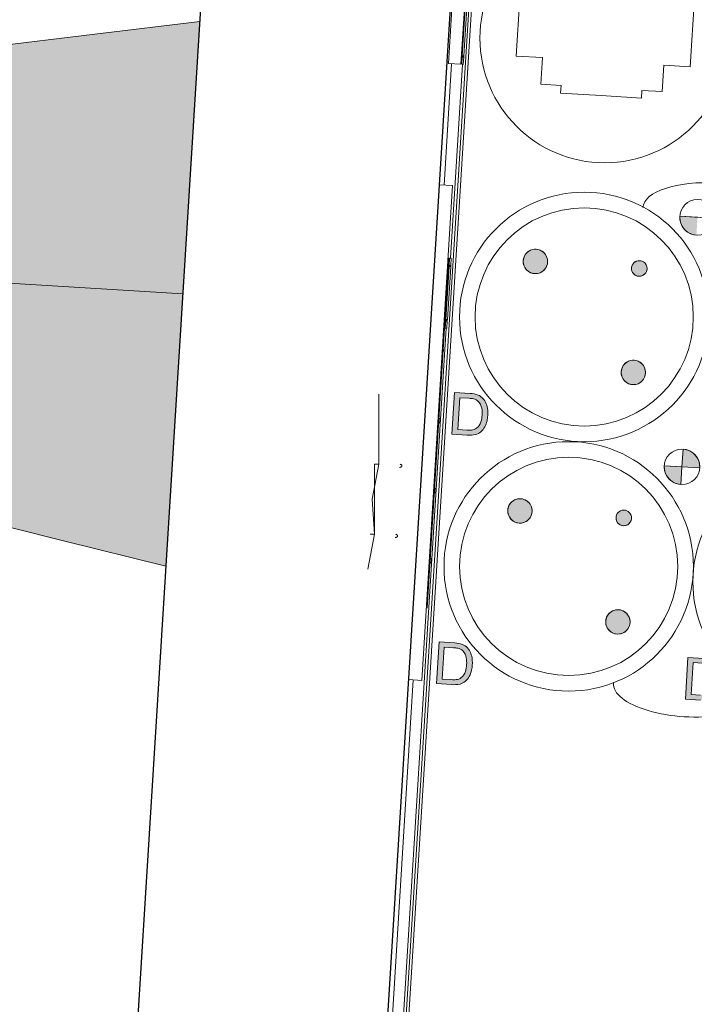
# Model space of a CAD drawing. Header units: millimetres. Extents: x -2845 to 74565, y -36590 to 13748.
# Tile 15 of 53: x 39743 to 40176, y -26257 to -25626. Entities that reach past the tile are written whole.
import ezdxf

# ---------------------------------------------------------------- set-up
doc = ezdxf.new("R2010")
doc.units = ezdxf.units.MM
for name, color, linetype, lineweight in [('A-DETL-GENF', 7, 'Continuous', 18), ('A-FLOR-HRAL', 7, 'Continuous', 18), ('CABLES', 7, 'Continuous', 18), ('I-WALL', 7, 'Continuous', 25), ('INSTAL ELECTRIQUE', 7, 'Continuous', 18), ('S-BEAM', 7, 'Continuous', 18)]:
    doc.layers.add(name, color=color, linetype=linetype, lineweight=lineweight)

# ---------------------------------------------------------------- blocks, each defined once
blk = doc.blocks.new('B02_DC_STR_rvt-1-2021_015_1111_DCE_1_50_N0 FINI_CFO_PCN')
at = {"layer": 'S-BEAM', "lineweight": 5, "true_color": 0x787878}
for points in [[(-13321.76, -25801.54), (-13310.91, -25626.88), (-13781.22, -25683.36), (-13785.84, -25757.67), (-13814.54, -25755.89), (-13815.47, -25770.86), (-13378.09, -25798.04)], [(-13332.61, -25976.2), (-13321.76, -25801.54), (-13815.47, -25770.86), (-13816.4, -25785.83), (-13787.7, -25787.62), (-13792.31, -25861.93), (-13398.28, -25959.88)]]:
    blk.add_hatch(color=8, dxfattribs=at).paths.add_polyline_path(points)
at = {"layer": 'S-BEAM'}
for p, q in [((-13321.76, -25801.54), (-13310.91, -25626.88)), ((-13815.47, -25770.86), (-13321.76, -25801.54)), ((-13321.76, -25801.54), (-13815.47, -25770.86)), ((-13332.61, -25976.2), (-13321.76, -25801.54))]:
    blk.add_line(p, q, dxfattribs=at)
at = {"layer": 'S-BEAM', "flags": 128}
for points in [[(-13310.91, -25626.88), (-13378.09, -25634.95), (-13445.28, -25643.01), (-13512.47, -25651.08), (-13579.66, -25659.15), (-13646.84, -25667.22), (-13714.03, -25675.29), (-13781.22, -25683.36)], [(-13792.31, -25861.93), (-13726.64, -25878.26), (-13660.97, -25894.58), (-13595.3, -25910.91), (-13529.63, -25927.23), (-13463.96, -25943.55), (-13398.28, -25959.88), (-13332.61, -25976.2)]]:
    blk.add_lwpolyline(points, dxfattribs=at)
blk = doc.blocks.new('Garde-corps - Garde-corps-510192-2021_015_1111_DCE_1_50_N0 FINI_CFO_PCN')
at = {"layer": 'A-FLOR-HRAL'}
for p, q in [((-13366.35, -29290.32), (-12993.51, -23290.24)), ((-13364.6, -29288.78), (-12991.96, -23292.01)), ((-13141.86, -25649.62), (-13141.82, -25648.83)), ((-13154.11, -25731.72), (-13149.27, -25653.87)), ((-13149.88, -25778.57), (-13142.16, -25654.31)), ((-13150.22, -25784.05), (-13150.17, -25783.26)), ((-13199.49, -26577.03), (-13152.67, -25823.49)), ((-13152.38, -25818.8), (-13152.33, -25818.01)), ((-13203.72, -26530.18), (-13173.83, -26049.11))]:
    blk.add_line(p, q, dxfattribs=at)
blk = doc.blocks.new('B02_ARC_rvt-1-2021_015_1111_DCE_1_50_N0 FINI_CFO_PCN')
at = {"layer": 'I-WALL'}
for p, q in [((-13154.31, -23106.74), (-13548.54, -29451.03)), ((-13378.93, -29301.41), (-13004.61, -23277.57))]:
    blk.add_line(p, q, dxfattribs=at)
at = {"layer": 'A-FLOR-HRAL', "lineweight": 18}
blk.add_blockref('Garde-corps - Garde-corps-510192-2021_015_1111_DCE_1_50_N0 FINI_CFO_PCN', (0, 0), dxfattribs=at)
blk = doc.blocks.new('603_10POSTES_CLS_PUI_LEGRAND - 6X PC2P_T_45__A_D _ 2X PC2P_T_45__A _ 2X RJ45-V19-2021_015_1111_DCE_1_50_N0 FINI_CFO_PCN')
at = {"layer": 'A-DETL-GENF'}
h = blk.add_hatch(color=256, dxfattribs=at)
h.paths.add_polyline_path([(-160.35, -30.44), (-158.96, -34.86), (-156.28, -37.71), (-152.57, -39.46), (-147.06, -40.16), (-141.55, -39.46), (-137.84, -37.71), (-135.16, -34.86), (-133.8, -30.64), (-133.64, -28.11), (-133.64, -18), (-160.46, -18), (-160.46, -27.7)])
h.paths.add_polyline_path([(-157.27, -28.93), (-157.31, -21.55), (-136.81, -21.55), (-137.25, -31.51), (-138.47, -33.56), (-141.1, -35.51), (-144.84, -36.42), (-149.28, -36.42), (-153.02, -35.51), (-155.65, -33.56), (-156.87, -31.51), (-157.12, -30.34)])
h = blk.add_hatch(color=256, dxfattribs=at)
h.paths.add_polyline_path([(-0.04, -30.44), (1.35, -34.86), (4.03, -37.71), (7.74, -39.46), (13.25, -40.16), (18.77, -39.46), (22.47, -37.71), (25.15, -34.86), (26.51, -30.64), (26.67, -23.54), (26.67, -18), (-0.15, -18), (-0.15, -27.7)])
h.paths.add_polyline_path([(3.04, -28.93), (3, -21.55), (23.5, -21.55), (23.06, -31.51), (21.84, -33.56), (19.21, -35.51), (15.47, -36.42), (11.03, -36.42), (7.29, -35.51), (4.66, -33.56), (3.44, -31.51), (3.19, -30.34)])
for points in [[(-54.4, -64.55), (-53.35, -68.46), (-52.11, -70.09), (-48.6, -72.11), (-46.57, -72.38), (-42.66, -71.33), (-41.04, -70.09), (-39.02, -66.58), (-38.75, -64.55), (-39.8, -60.64), (-42.66, -57.78), (-46.57, -56.73), (-48.6, -57), (-52.11, -59.02), (-53.35, -60.64)], [(105.91, -64.55), (106.96, -68.46), (108.2, -70.09), (111.71, -72.11), (113.74, -72.38), (117.65, -71.33), (119.27, -70.09), (121.29, -66.58), (121.56, -64.55), (120.51, -60.64), (117.65, -57.78), (113.74, -56.73), (111.71, -57), (108.2, -59.02), (106.96, -60.64)], [(-121.55, -131.71), (-121.28, -133.73), (-119.26, -137.24), (-115.75, -139.26), (-113.73, -139.53), (-109.82, -138.48), (-106.95, -135.62), (-105.9, -131.71), (-106.95, -127.79), (-108.2, -126.17), (-111.7, -124.15), (-115.75, -124.15), (-119.26, -126.17), (-121.28, -129.68)], [(38.76, -131.71), (39.03, -133.73), (41.05, -137.24), (44.56, -139.26), (46.58, -139.53), (50.5, -138.48), (53.36, -135.62), (54.41, -131.71), (53.36, -127.79), (52.12, -126.17), (48.61, -124.15), (44.56, -124.15), (41.05, -126.17), (39.03, -129.68)], [(-51.92, -131.36), (-51.25, -133.86), (-49.42, -135.69), (-46.92, -136.36), (-43.38, -134.9), (-41.92, -131.36), (-43.38, -127.83), (-45.62, -126.53), (-49.42, -127.03), (-51.25, -128.86)], [(108.39, -131.36), (109.06, -133.86), (110.89, -135.69), (113.39, -136.36), (116.93, -134.9), (118.39, -131.36), (116.93, -127.83), (114.69, -126.53), (110.89, -127.03), (109.06, -128.86)], [(-23.27, -166.6), (-11.87, -166.6), (-11.87, -155.2), (-14.82, -155.58), (-17.57, -156.72), (-19.93, -158.54), (-21.74, -160.9), (-22.88, -163.65)], [(137.05, -166.6), (148.44, -166.6), (148.44, -155.2), (145.49, -155.58), (142.74, -156.72), (140.38, -158.54), (138.32, -161.5), (137.43, -163.65)], [(-11.87, -178), (-8.92, -177.61), (-6.16, -176.47), (-3.8, -174.66), (-1.99, -172.3), (-0.85, -169.55), (-0.46, -166.6), (-11.87, -166.6)]]:
    blk.add_hatch(color=256, dxfattribs=at).paths.add_polyline_path(points)
h = blk.add_hatch(color=256, dxfattribs=at)
h.paths.add_polyline_path([(-160.35, -190.44), (-158.96, -194.86), (-156.28, -197.71), (-152.57, -199.46), (-147.06, -200.16), (-141.55, -199.46), (-137.84, -197.71), (-135.16, -194.86), (-133.8, -190.64), (-133.64, -188.11), (-133.64, -178), (-160.46, -178), (-160.46, -187.7)])
h.paths.add_polyline_path([(-157.27, -188.93), (-157.31, -181.55), (-136.81, -181.55), (-137.25, -191.51), (-138.47, -193.56), (-141.1, -195.51), (-144.84, -196.42), (-149.28, -196.42), (-153.02, -195.51), (-155.65, -193.56), (-156.87, -191.51), (-157.12, -190.34)])
for p, q in [((-160.46, -18), (-160.46, -27.7)), ((-133.64, -18), (-160.46, -18)), ((-133.64, -28.11), (-133.64, -18)), ((-0.15, -18), (-0.15, -27.7)), ((26.67, -18), (-0.15, -18)), ((26.67, -28.11), (26.67, -18)), ((-157.31, -21.55), (-136.81, -21.55)), ((-157.31, -27.52), (-157.31, -21.55)), ((-136.81, -21.55), (-136.81, -27.52)), ((3, -21.55), (23.5, -21.55)), ((3, -27.52), (3, -21.55)), ((23.5, -21.55), (23.5, -27.52)), ((-11.87, -178), (-11.87, -155.19)), ((-11.87, -166.6), (-11.87, -155.2)), ((148.44, -178), (148.44, -155.19)), ((148.44, -166.6), (148.44, -155.2)), ((-23.27, -166.6), (-11.87, -166.6)), ((-0.46, -166.6), (-11.87, -166.6)), ((-11.87, -166.6), (-11.87, -178)), ((-160.46, -178), (-160.46, -187.7)), ((-133.64, -178), (-160.46, -178)), ((-157.31, -181.55), (-136.81, -181.55)), ((-157.31, -187.52), (-157.31, -181.55)), ((-136.81, -181.55), (-136.81, -187.52)), ((-133.64, -188.11), (-133.64, -178))]:
    blk.add_line(p, q, dxfattribs=at)
for centre, radius in [((-80.15, -98), 80), ((80.16, -98), 80), ((-80.15, -98), 70), ((80.16, -98), 70), ((-46.57, -64.55), 7.82), ((113.74, -64.55), 7.82), ((-113.73, -131.71), 7.82), ((46.58, -131.71), 7.82), ((-46.92, -131.36), 5), ((113.39, -131.36), 5), ((-11.87, -166.6), 11.4), ((148.44, -166.6), 11.4), ((-80.15, -258), 80)]:
    blk.add_circle(centre, radius, dxfattribs=at)
for centre, radius, start, end in [((-144.51, -28.41), 15.97, 177.45922, 197.13267), ((-137.74, -27.65), 19.57, 179.61776, 187.89761), ((-151.57, -29.75), 5.59, 186.11153, 223.01632), ((-142.55, -29.75), 5.59, 316.98368, 353.88847), ((-156.38, -27.65), 19.57, 352.10239, 0.38224), ((-149.61, -28.41), 15.97, 342.86733, 1.05339), ((15.81, -28.41), 15.97, 177.45922, 197.13267), ((22.57, -27.65), 19.57, 179.61776, 187.89761), ((8.75, -29.75), 5.59, 186.11153, 223.01632), ((17.76, -29.75), 5.59, 316.98368, 353.88847), ((3.93, -27.65), 19.57, 352.10239, 0.38224), ((10.7, -28.41), 15.97, 342.86733, 1.05339), ((-151.69, -30.42), 8.52, 198.44327, 224.39986), ((-150.42, -29.6), 10, 222.66184, 245.65017), ((-149.5, -28.01), 8.29, 222.03694, 256.25499), ((-147.44, -18.37), 18.14, 257.16704, 271.19003), ((-146.68, -18.37), 18.14, 268.80997, 282.83296), ((-144.62, -28.01), 8.29, 283.74501, 317.96306), ((-143.7, -29.6), 10, 294.34983, 317.33816), ((-142.43, -30.42), 8.52, 315.60014, 341.55673), ((8.62, -30.42), 8.52, 198.44327, 224.39986), ((9.89, -29.6), 10, 222.66184, 245.65017), ((10.81, -28.01), 8.29, 222.03694, 256.25499), ((12.87, -18.37), 18.14, 257.16704, 271.19003), ((13.63, -18.37), 18.14, 268.80997, 282.83296), ((15.69, -28.01), 8.29, 283.74501, 317.96306), ((16.61, -29.6), 10, 294.34983, 317.33816), ((17.88, -30.42), 8.52, 315.60014, 341.55673), ((-147.95, -24.22), 15.93, 245.52813, 260.68689), ((-147.36, -18.47), 21.69, 261.60098, 270.77949), ((-146.76, -18.47), 21.69, 269.22051, 278.39902), ((-146.17, -24.22), 15.93, 279.31311, 294.47187), ((12.37, -24.22), 15.93, 245.52813, 260.68689), ((12.96, -18.47), 21.69, 261.60098, 270.77949), ((13.55, -18.47), 21.69, 269.22051, 278.39902), ((14.14, -24.22), 15.93, 279.31311, 294.47187), ((-46.57, -64.55), 7.82, 45, 225), ((113.74, -64.55), 7.82, 45, 225), ((-46.57, -64.55), 7.82, 225, 45), ((113.74, -64.55), 7.82, 225, 45), ((-113.73, -131.71), 7.82, 45, 225), ((-113.73, -131.71), 7.82, 225, 45), ((46.58, -131.71), 7.82, 45, 225), ((46.58, -131.71), 7.82, 225, 45), ((-46.92, -131.36), 5, 45, 225), ((-46.92, -131.36), 5, 225, 45), ((113.39, -131.36), 5, 45, 225), ((113.39, -131.36), 5, 225, 45), ((-11.87, -166.6), 11.4, 90, 180), ((148.44, -166.6), 11.4, 90, 180), ((-11.87, -166.6), 11.4, 270, 0)]:
    blk.add_arc(centre, radius, start, end, dxfattribs=at)
at = {"layer": 'INSTAL ELECTRIQUE'}
for centre, start_param, end_param in [((-153.08, -178.01), 0, 3.141593), ((152.46, -178.01), 3.141593, 6.283185)]:
    blk.add_ellipse(centre, major_axis=(0, 46.77), ratio=0.400501, start_param=start_param, end_param=end_param, dxfattribs=at)
blk = doc.blocks.new('Legrand_Mosaic_plaque_2x10_mod_blanc_078828L - Legrand_Mosaic_plaque_2x10_mod_blanc_078828L-4777335-2021_015_1111_DCE_1_50_N0 FINI_CFO_PCN')
at = {"layer": 'INSTAL ELECTRIQUE'}
for p, q in [((-4793.47, -17950.11), (-4756.49, -17634.27)), ((-4756.49, -17634.27), (-4764.93, -17633.28)), ((-4801.92, -17949.12), (-4793.47, -17950.11))]:
    blk.add_line(p, q, dxfattribs=at)
blk = doc.blocks.new('Legrand_Mosaic_prise_2P_T_FB_surface_à_détrompage_2_mod_rouge_077170L - Legrand_Mosaic_prise_2P_T_FB_surface_à_détrompage_2_mod_rouge_077170L-V17-2021_015_1111_DCE_1_50_N0 FINI_CFO_PCN')
at = {"layer": 'INSTAL ELECTRIQUE'}
for q in [(-13214.57, -26801.53), (-13212.36, -26756.58)]:
    blk.add_line((-13211.78, -26756.62), q, dxfattribs=at)
at = {"layer": 'INSTAL ELECTRIQUE', "flags": 128}
for points in [[(-13211.68, -26771.09), (-13211.69, -26771.17), (-13211.7, -26771.25), (-13211.71, -26771.34), (-13211.73, -26771.42), (-13211.75, -26771.5), (-13211.77, -26771.58), (-13211.8, -26771.66), (-13211.83, -26771.74), (-13211.86, -26771.82), (-13211.9, -26771.89), (-13211.94, -26771.97), (-13211.98, -26772.04), (-13212.03, -26772.11), (-13212.07, -26772.18), (-13212.12, -26772.25), (-13212.18, -26772.31), (-13212.23, -26772.38), (-13212.29, -26772.44), (-13212.35, -26772.5), (-13212.41, -26772.55), (-13212.48, -26772.61), (-13212.54, -26772.66), (-13212.61, -26772.7), (-13212.68, -26772.75)], [(-13212.49, -26769.3), (-13212.42, -26769.35), (-13212.36, -26769.41), (-13212.3, -26769.47), (-13212.24, -26769.53), (-13212.19, -26769.59), (-13212.13, -26769.66), (-13212.08, -26769.72), (-13212.03, -26769.79), (-13211.99, -26769.86), (-13211.95, -26769.93), (-13211.91, -26770.01), (-13211.87, -26770.08), (-13211.84, -26770.16), (-13211.81, -26770.24), (-13211.78, -26770.32), (-13211.76, -26770.4), (-13211.73, -26770.48), (-13211.72, -26770.56), (-13211.7, -26770.65), (-13211.69, -26770.73), (-13211.68, -26770.81), (-13211.68, -26770.9), (-13211.68, -26770.98), (-13211.68, -26771.07), (-13211.68, -26771.09)]]:
    blk.add_lwpolyline(points, dxfattribs=at)
blk = doc.blocks.new('Legrand_Mosaic_prise_2P_T_FB_surface_à_détrompage_2_mod_rouge_077170L - Legrand_Mosaic_prise_2P_T_FB_surface_à_détrompage_2_mod_rouge_077170L-V18-2021_015_1111_DCE_1_50_N0 FINI_CFO_PCN')
at = {"layer": 'INSTAL ELECTRIQUE'}
for p in [(-13208.99, -26711.7), (-13212.36, -26756.58)]:
    blk.add_line(p, (-13211.78, -26756.62), dxfattribs=at)
at = {"layer": 'INSTAL ELECTRIQUE', "flags": 128}
for points in [[(-13208.89, -26726.17), (-13208.9, -26726.26), (-13208.91, -26726.34), (-13208.92, -26726.42), (-13208.94, -26726.51), (-13208.96, -26726.59), (-13208.98, -26726.67), (-13209.01, -26726.75), (-13209.04, -26726.83), (-13209.07, -26726.9), (-13209.11, -26726.98), (-13209.15, -26727.05), (-13209.19, -26727.13), (-13209.23, -26727.2), (-13209.28, -26727.27), (-13209.33, -26727.34), (-13209.39, -26727.4), (-13209.44, -26727.46), (-13209.5, -26727.52), (-13209.56, -26727.58), (-13209.62, -26727.64), (-13209.69, -26727.69), (-13209.75, -26727.74), (-13209.82, -26727.79), (-13209.89, -26727.84)], [(-13209.7, -26724.39), (-13209.63, -26724.44), (-13209.57, -26724.5), (-13209.51, -26724.55), (-13209.45, -26724.61), (-13209.39, -26724.68), (-13209.34, -26724.74), (-13209.29, -26724.81), (-13209.24, -26724.88), (-13209.2, -26724.95), (-13209.15, -26725.02), (-13209.12, -26725.1), (-13209.08, -26725.17), (-13209.05, -26725.25), (-13209.02, -26725.33), (-13208.99, -26725.41), (-13208.96, -26725.49), (-13208.94, -26725.57), (-13208.93, -26725.65), (-13208.91, -26725.73), (-13208.9, -26725.82), (-13208.89, -26725.9), (-13208.89, -26725.98), (-13208.89, -26726.07), (-13208.89, -26726.15), (-13208.89, -26726.17)]]:
    blk.add_lwpolyline(points, dxfattribs=at)
blk = doc.blocks.new('603_2POSTES_VERTICAUX_CLS_PUI_LEGRAND - PC 2P_T 230V _ RJ45_FTP CAT-6-V39-2021_015_1111_DCE_1_50_N0 FINI_CFO_PCN')
at = {"layer": 'A-DETL-GENF'}
for points in [[(25, -57.5), (37, -57.5), (37, -51.5), (25, -51.5)], [(25, -70.5), (37, -70.5), (37, -64.5), (25, -64.5), (25, -70.05)], [(25, -83.5), (37, -83.5), (37, -77.5), (25, -77.5)], [(25, -96.5), (37, -96.5), (37, -90.5), (25, -90.5)], [(25, -109.5), (37, -109.5), (37, -103.5), (25, -103.5)], [(25, -122.5), (37, -122.5), (37, -116.5), (25, -116.5)], [(25, -135.5), (37, -135.5), (37, -129.5), (25, -129.5)], [(25, -148.5), (37, -148.5), (37, -142.5), (25, -142.5)]]:
    blk.add_hatch(color=256, dxfattribs=at).paths.add_polyline_path(points)
h = blk.add_hatch(color=256, dxfattribs=at)
h.paths.add_polyline_path([(-40.69, -295.16), (-38.67, -298.67), (-35.16, -300.69), (-31.11, -300.69), (-29.22, -299.91), (-26.36, -297.05), (-25.31, -293.14), (-25.58, -291.11), (-27.6, -287.6), (-31.11, -285.58), (-35.16, -285.58), (-37.05, -286.36), (-39.91, -289.22), (-40.96, -293.14)])
h.paths.add_polyline_path([(29.34, -295.29), (32.38, -297.62), (34.97, -297.62), (37.21, -296.33), (38.67, -292.79), (37.21, -289.26), (34.97, -287.96), (32.38, -287.96), (29.34, -290.29), (28.84, -291.5)])
h.paths.add_polyline_path([(26.46, -228.01), (28.48, -231.52), (31.99, -233.54), (36.04, -233.54), (39.55, -231.52), (41.57, -228.01), (41.57, -223.96), (39.55, -220.45), (36.04, -218.43), (31.99, -218.43), (30.1, -219.21), (27.24, -222.07), (26.19, -225.98)])
for p, q in [((37, -44), (-15, -44)), ((-15, -44), (-15, -61)), ((37, -51.5), (37, -44)), ((37, -51.5), (25, -51.5)), ((25, -51.5), (25, -57.5)), ((37, -51.5), (25, -51.5)), ((25, -51.5), (25, -57.5)), ((37, -57.5), (37, -51.5)), ((37, -148.5), (37, -51.5)), ((-15, -61), (-32, -61)), ((-32, -61), (-32, -74)), ((25, -57.5), (37, -57.5)), ((37, -57.5), (25, -57.5)), ((37, -57.5), (37, -64.5)), ((37, -64.5), (25, -64.5)), ((25, -64.5), (25, -70.5)), ((37, -64.5), (25, -64.5)), ((25, -64.5), (25, -70.5)), ((37, -70.5), (37, -64.5)), ((-32, -74), (-37, -74)), ((-37, -74), (-37, -100)), ((25, -70.5), (37, -70.5)), ((37, -70.5), (25, -70.5)), ((37, -70.5), (37, -77.5)), ((37, -77.5), (25, -77.5)), ((25, -77.5), (25, -83.5)), ((37, -77.5), (25, -77.5)), ((25, -77.5), (25, -83.5)), ((37, -83.5), (37, -77.5)), ((25, -83.5), (37, -83.5)), ((37, -83.5), (25, -83.5)), ((37, -83.5), (37, -90.5)), ((37, -90.5), (25, -90.5)), ((25, -90.5), (25, -96.5)), ((37, -90.5), (25, -90.5)), ((25, -90.5), (25, -96.5)), ((37, -96.5), (37, -90.5)), ((-37, -126), (-37, -100)), ((25, -96.5), (37, -96.5)), ((37, -96.5), (25, -96.5)), ((37, -96.5), (37, -103.5)), ((37, -103.5), (25, -103.5)), ((25, -103.5), (25, -109.5)), ((37, -103.5), (25, -103.5)), ((25, -109.5), (25, -103.5)), ((37, -109.5), (37, -103.5)), ((25, -109.5), (37, -109.5)), ((37, -109.5), (25, -109.5)), ((37, -109.5), (37, -116.5)), ((37, -116.5), (25, -116.5)), ((25, -116.5), (25, -122.5)), ((37, -116.5), (25, -116.5)), ((25, -122.5), (25, -116.5)), ((37, -122.5), (37, -116.5)), ((-32, -126), (-37, -126)), ((-32, -139), (-32, -126)), ((25, -122.5), (37, -122.5)), ((37, -122.5), (25, -122.5)), ((37, -122.5), (37, -129.5)), ((37, -129.5), (25, -129.5)), ((25, -129.5), (25, -135.5)), ((37, -129.5), (25, -129.5)), ((25, -135.5), (25, -129.5)), ((37, -135.5), (37, -129.5)), ((25, -135.5), (37, -135.5)), ((37, -135.5), (25, -135.5)), ((37, -135.5), (37, -142.5)), ((-15, -139), (-32, -139)), ((-15, -156), (-15, -139)), ((37, -142.5), (25, -142.5)), ((25, -142.5), (25, -148.5)), ((37, -142.5), (25, -142.5)), ((25, -148.5), (25, -142.5)), ((37, -148.5), (37, -142.5)), ((25, -148.5), (37, -148.5)), ((37, -148.5), (25, -148.5)), ((37, -148.5), (37, -153.5)), ((37, -156), (-15, -156)), ((37, -153.5), (37, -156))]:
    blk.add_line(p, q, dxfattribs=at)
for centre, radius in [((0, -100), 80), ((0.44, -259.56), 80), ((0.44, -259.56), 70), ((34.02, -225.98), 7.82), ((-33.14, -293.14), 7.82), ((33.67, -292.79), 5)]:
    blk.add_circle(centre, radius, dxfattribs=at)
for centre, radius, start, end in [((34.02, -225.98), 7.82, 90, 270), ((34.02, -225.98), 7.82, 270, 90), ((-33.14, -293.14), 7.82, 90, 270), ((-33.14, -293.14), 7.82, 270, 90), ((33.67, -292.79), 5, 90, 270), ((33.67, -292.79), 5, 270, 90)]:
    blk.add_arc(centre, radius, start, end, dxfattribs=at)
blk = doc.blocks.new('Legrand_Mosaic_prise_RJ45_cat_6_FTP_2_mod_blanc_076565 - Legrand_Mosaic_prise_RJ45_cat_6_FTP_2_mod_blanc_076565-V37-2021_015_1111_DCE_1_50_N0 FINI_CFO_PCN')
at = {"layer": 'INSTAL ELECTRIQUE'}
for p, q in [((-4043.16, -26474.43), (-4037.12, -26429.84)), ((-4039.24, -26434.3), (-4038.61, -26429.64)), ((-4037.62, -26429.77), (-4038.61, -26429.64)), ((-4037.62, -26429.77), (-4038.25, -26434.43)), ((-4037.12, -26429.84), (-4029.19, -26430.91)), ((-4043.91, -26468.79), (-4039.34, -26435.08)), ((-4038.35, -26435.21), (-4042.92, -26468.92)), ((-4039.24, -26434.3), (-4039.34, -26435.08)), ((-4039.34, -26435.08), (-4039.24, -26434.3)), ((-4038.35, -26435.21), (-4039.34, -26435.08)), ((-4039.24, -26434.3), (-4038.25, -26434.43)), ((-4038.25, -26434.43), (-4038.35, -26435.21)), ((-4038.35, -26435.21), (-4038.25, -26434.43)), ((-4029.19, -26430.91), (-4035.23, -26475.51)), ((-4028.34, -26432.04), (-4029.33, -26431.9)), ((-4044.65, -26474.23), (-4044.02, -26469.57)), ((-4043.66, -26474.36), (-4044.65, -26474.23)), ((-4043.91, -26468.79), (-4044.02, -26469.57)), ((-4044.02, -26469.57), (-4043.91, -26468.79)), ((-4043.03, -26469.71), (-4044.02, -26469.57)), ((-4042.92, -26468.92), (-4043.91, -26468.79)), ((-4043.03, -26469.71), (-4043.66, -26474.36)), ((-4042.92, -26468.92), (-4043.03, -26469.71)), ((-4043.03, -26469.71), (-4042.92, -26468.92)), ((-4035.23, -26475.51), (-4043.16, -26474.43)), ((-4034.11, -26474.65), (-4035.1, -26474.51))]:
    blk.add_line(p, q, dxfattribs=at)
blk = doc.blocks.new('Legrand_Mosaic_prise_2P_T_FB_surface_à_détrompage_2_mod_rouge_077170L - Legrand_Mosaic_prise_2P_T_FB_surface_à_détrompage_2_mod_rouge_077170L-921805-2021_015_1111_DCE_1_50_N0 FINI_CFO_PCN')
at = {"layer": 'INSTAL ELECTRIQUE'}
blk.add_line((-4782.34, -17859.29), (-4787.57, -17903.98), dxfattribs=at)
at = {"layer": 'INSTAL ELECTRIQUE', "flags": 128}
for points in [[(-4783.73, -17871.91), (-4783.67, -17871.97), (-4783.61, -17872.03), (-4783.55, -17872.09), (-4783.5, -17872.15), (-4783.45, -17872.22), (-4783.4, -17872.29), (-4783.35, -17872.36), (-4783.31, -17872.43), (-4783.26, -17872.5), (-4783.23, -17872.58), (-4783.19, -17872.65), (-4783.16, -17872.73), (-4783.13, -17872.81), (-4783.1, -17872.89), (-4783.08, -17872.97), (-4783.06, -17873.05), (-4783.04, -17873.13), (-4783.03, -17873.22), (-4783.02, -17873.3), (-4783.02, -17873.38), (-4783.01, -17873.47), (-4783.01, -17873.55), (-4783.02, -17873.64), (-4783.02, -17873.72), (-4783.03, -17873.74)], [(-4783.03, -17873.74), (-4783.04, -17873.83), (-4783.05, -17873.91), (-4783.07, -17873.99), (-4783.09, -17874.07), (-4783.12, -17874.15), (-4783.14, -17874.23), (-4783.18, -17874.31), (-4783.21, -17874.39), (-4783.25, -17874.46), (-4783.29, -17874.54), (-4783.33, -17874.61), (-4783.38, -17874.68), (-4783.42, -17874.75), (-4783.48, -17874.81), (-4783.53, -17874.88), (-4783.59, -17874.94), (-4783.64, -17875), (-4783.71, -17875.06), (-4783.77, -17875.11), (-4783.83, -17875.16), (-4783.9, -17875.21), (-4783.97, -17875.26), (-4784.04, -17875.31), (-4784.12, -17875.35)]]:
    blk.add_lwpolyline(points, dxfattribs=at)
blk = doc.blocks.new('Legrand_Mosaic_link_prise_2P_T_FB_surface_2_mod_blanc_077145L - Legrand_Mosaic_link_prise_2P_T_FB_surface_2_mod_blanc_077145L-V42-2021_015_1111_DCE_1_50_N0 FINI_CFO_PCN')
at = {"layer": 'INSTAL ELECTRIQUE'}
blk.add_line((-4766.63, -17725.2), (-4771.87, -17769.9), dxfattribs=at)
at = {"layer": 'INSTAL ELECTRIQUE', "flags": 128}
for points in [[(-4768.11, -17739.57), (-4768.12, -17739.65), (-4768.14, -17739.73), (-4768.16, -17739.81), (-4768.18, -17739.9), (-4768.2, -17739.98), (-4768.23, -17740.06), (-4768.26, -17740.13), (-4768.3, -17740.21), (-4768.33, -17740.29)], [(-4768.17, -17738.79), (-4768.15, -17738.88), (-4768.13, -17738.96), (-4768.12, -17739.04), (-4768.11, -17739.12), (-4768.1, -17739.21), (-4768.1, -17739.29), (-4768.1, -17739.38), (-4768.1, -17739.46), (-4768.11, -17739.54), (-4768.11, -17739.57)]]:
    blk.add_lwpolyline(points, dxfattribs=at)
blk = doc.blocks.new('Legrand_Mosaic_prise_RJ45_cat_6_FTP_2_mod_blanc_076565 - Legrand_Mosaic_prise_RJ45_cat_6_FTP_2_mod_blanc_076565-V43-2021_015_1111_DCE_1_50_N0 FINI_CFO_PCN')
at = {"layer": 'INSTAL ELECTRIQUE'}
for p, q in [((-4761.4, -17680.51), (-4766.63, -17725.2)), ((-4761.45, -17685.24), (-4760.9, -17680.57)), ((-4760.9, -17680.57), (-4759.91, -17680.68)), ((-4759.91, -17680.68), (-4760.46, -17685.35)), ((-4765.5, -17719.81), (-4761.54, -17686.02)), ((-4760.55, -17686.14), (-4764.5, -17719.93)), ((-4761.54, -17686.02), (-4761.45, -17685.24)), ((-4761.45, -17685.24), (-4761.54, -17686.02)), ((-4761.54, -17686.02), (-4760.55, -17686.14)), ((-4761.45, -17685.24), (-4760.46, -17685.35)), ((-4760.55, -17686.14), (-4760.46, -17685.35)), ((-4760.46, -17685.35), (-4760.55, -17686.14)), ((-4766.14, -17725.26), (-4765.59, -17720.59)), ((-4765.59, -17720.59), (-4765.5, -17719.81)), ((-4765.5, -17719.81), (-4765.59, -17720.59)), ((-4764.6, -17720.71), (-4765.59, -17720.59)), ((-4765.5, -17719.81), (-4764.5, -17719.93)), ((-4764.6, -17720.71), (-4765.14, -17725.38)), ((-4764.6, -17720.71), (-4764.5, -17719.93)), ((-4764.5, -17719.93), (-4764.6, -17720.71)), ((-4766.14, -17725.26), (-4765.14, -17725.38))]:
    blk.add_line(p, q, dxfattribs=at)
blk = doc.blocks.new('Legrand_Mosaic_prise_2P_T_FB_surface_à_détrompage_2_mod_rouge_077170L - Legrand_Mosaic_prise_2P_T_FB_surface_à_détrompage_2_mod_rouge_077170L-V44-2021_015_1111_DCE_1_50_N0 FINI_CFO_PCN')
at = {"layer": 'INSTAL ELECTRIQUE', "flags": 128}
for points in [[(-4783.4, -17872.29), (-4783.35, -17872.36), (-4783.31, -17872.43), (-4783.26, -17872.5), (-4783.23, -17872.58), (-4783.19, -17872.65), (-4783.16, -17872.73), (-4783.13, -17872.81), (-4783.1, -17872.89), (-4783.08, -17872.97), (-4783.06, -17873.05), (-4783.04, -17873.13), (-4783.03, -17873.22), (-4783.02, -17873.3), (-4783.02, -17873.38), (-4783.01, -17873.47), (-4783.01, -17873.55), (-4783.02, -17873.64), (-4783.02, -17873.72), (-4783.03, -17873.74)], [(-4783.03, -17873.74), (-4783.04, -17873.83), (-4783.05, -17873.91), (-4783.07, -17873.99), (-4783.09, -17874.07), (-4783.12, -17874.15), (-4783.14, -17874.23), (-4783.18, -17874.31), (-4783.21, -17874.39), (-4783.25, -17874.46), (-4783.29, -17874.54), (-4783.33, -17874.61), (-4783.38, -17874.68), (-4783.42, -17874.75), (-4783.48, -17874.81), (-4783.53, -17874.88), (-4783.59, -17874.94), (-4783.64, -17875), (-4783.71, -17875.06), (-4783.77, -17875.11)]]:
    blk.add_lwpolyline(points, dxfattribs=at)
blk = doc.blocks.new('Legrand_Mosaic_link_prise_2P_T_FB_surface_2_mod_blanc_077145L - Legrand_Mosaic_link_prise_2P_T_FB_surface_2_mod_blanc_077145L-V45-2021_015_1111_DCE_1_50_N0 FINI_CFO_PCN')
at = {"layer": 'INSTAL ELECTRIQUE', "flags": 128}
for points in [[(-4768.11, -17739.57), (-4768.12, -17739.65), (-4768.14, -17739.73), (-4768.16, -17739.81), (-4768.18, -17739.9), (-4768.2, -17739.98), (-4768.23, -17740.06), (-4768.26, -17740.13), (-4768.3, -17740.21), (-4768.33, -17740.29)], [(-4768.17, -17738.79), (-4768.15, -17738.88), (-4768.13, -17738.96), (-4768.12, -17739.04), (-4768.11, -17739.12), (-4768.1, -17739.21), (-4768.1, -17739.29), (-4768.1, -17739.38), (-4768.1, -17739.46), (-4768.11, -17739.54), (-4768.11, -17739.57)]]:
    blk.add_lwpolyline(points, dxfattribs=at)
blk = doc.blocks.new('Legrand_Mosaic_prise_RJ45_cat_6_FTP_2_mod_blanc_076565 - Legrand_Mosaic_prise_RJ45_cat_6_FTP_2_mod_blanc_076565-V46-2021_015_1111_DCE_1_50_N0 FINI_CFO_PCN')
at = {"layer": 'INSTAL ELECTRIQUE'}
for p, q in [((-4761.54, -17686.02), (-4761.45, -17685.24)), ((-4761.45, -17685.24), (-4761.54, -17686.02)), ((-4760.55, -17686.14), (-4760.46, -17685.35)), ((-4760.46, -17685.35), (-4760.55, -17686.14)), ((-4765.59, -17720.59), (-4765.5, -17719.81)), ((-4765.5, -17719.81), (-4765.59, -17720.59)), ((-4764.6, -17720.71), (-4764.5, -17719.93)), ((-4764.5, -17719.93), (-4764.6, -17720.71))]:
    blk.add_line(p, q, dxfattribs=at)
blk = doc.blocks.new('B02_ELE_rvt-1-2021_015_1111_DCE_1_50_N0 FINI_CFO_PCN')
at = {"layer": 'CABLES', "flags": 128}
for points in [[(-13200.19, -25933.25), (-13196.01, -25910.79), (-13196.01, -25865.88)], [(-13198.8, -25910.79), (-13196.01, -25910.79), (-13196.01, -25865.88)], [(-13201.59, -25955.71), (-13198.8, -25955.71), (-13198.8, -25910.79)], [(-13202.98, -25978.16), (-13198.8, -25955.71), (-13200.19, -25933.25)]]:
    blk.add_lwpolyline(points, dxfattribs=at)
at = {"layer": 'CABLES'}
for points, weights in [([(-13182.58, -25912.8), (-13176.34, -25912.19), (-13182.23, -25910.82)], [1, 0.272963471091, 1]), ([(-13182.58, -25912.8), (-13176.34, -25912.19), (-13182.23, -25910.82)], [1, 0.27296347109, 1]), ([(-13185.37, -25957.72), (-13179.13, -25957.1), (-13185.02, -25955.73)], [1, 0.272963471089, 1]), ([(-13185.37, -25957.72), (-13179.13, -25957.1), (-13185.02, -25955.73)], [1, 0.272963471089, 1])]:
    blk.add_rational_spline(points, weights, degree=2, dxfattribs=at)
at = {"layer": 'INSTAL ELECTRIQUE', "color": 253, "lineweight": 18, "true_color": 0xaaaaaa}
for name, p, rotation in [('603_2POSTES_VERTICAUX_CLS_PUI_LEGRAND - PC 2P_T 230V _ RJ45_FTP CAT-6-V39-2021_015_1111_DCE_1_50_N0 FINI_CFO_PCN', (-13150.87, -25631.23), 86.44424256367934), ('Legrand_Mosaic_prise_RJ45_cat_6_FTP_2_mod_blanc_076565 - Legrand_Mosaic_prise_RJ45_cat_6_FTP_2_mod_blanc_076565-V37-2021_015_1111_DCE_1_50_N0 FINI_CFO_PCN', (-15252.58, -52307.3), 184.1598230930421), ('603_10POSTES_CLS_PUI_LEGRAND - 6X PC2P_T_45__A_D _ 2X PC2P_T_45__A _ 2X RJ45-V19-2021_015_1111_DCE_1_50_N0 FINI_CFO_PCN', (-13166.96, -25890.23), 86.44424256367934), ('Legrand_Mosaic_plaque_2x10_mod_blanc_078828L - Legrand_Mosaic_plaque_2x10_mod_blanc_078828L-4777335-2021_015_1111_DCE_1_50_N0 FINI_CFO_PCN', (-9360.11, -7864.81), 3.123653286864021), ('Legrand_Mosaic_prise_RJ45_cat_6_FTP_2_mod_blanc_076565 - Legrand_Mosaic_prise_RJ45_cat_6_FTP_2_mod_blanc_076565-V43-2021_015_1111_DCE_1_50_N0 FINI_CFO_PCN', (-9360.11, -7864.81), 3.123653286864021), ('Legrand_Mosaic_prise_RJ45_cat_6_FTP_2_mod_blanc_076565 - Legrand_Mosaic_prise_RJ45_cat_6_FTP_2_mod_blanc_076565-V46-2021_015_1111_DCE_1_50_N0 FINI_CFO_PCN', (-9360.11, -7864.81), 3.123653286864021), ('Legrand_Mosaic_link_prise_2P_T_FB_surface_2_mod_blanc_077145L - Legrand_Mosaic_link_prise_2P_T_FB_surface_2_mod_blanc_077145L-V42-2021_015_1111_DCE_1_50_N0 FINI_CFO_PCN', (-9360.11, -7864.81), 3.123653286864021), ('Legrand_Mosaic_link_prise_2P_T_FB_surface_2_mod_blanc_077145L - Legrand_Mosaic_link_prise_2P_T_FB_surface_2_mod_blanc_077145L-V45-2021_015_1111_DCE_1_50_N0 FINI_CFO_PCN', (-9360.11, -7864.81), 3.123653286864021), ('Legrand_Mosaic_prise_2P_T_FB_surface_à_détrompage_2_mod_rouge_077170L - Legrand_Mosaic_prise_2P_T_FB_surface_à_détrompage_2_mod_rouge_077170L-921805-2021_015_1111_DCE_1_50_N0 FINI_CFO_PCN', (-9354.52, -7774.98), 3.123653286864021), ('Legrand_Mosaic_prise_2P_T_FB_surface_à_détrompage_2_mod_rouge_077170L - Legrand_Mosaic_prise_2P_T_FB_surface_à_détrompage_2_mod_rouge_077170L-V44-2021_015_1111_DCE_1_50_N0 FINI_CFO_PCN', (-9354.52, -7774.98), 3.123653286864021), ('Legrand_Mosaic_prise_2P_T_FB_surface_à_détrompage_2_mod_rouge_077170L - Legrand_Mosaic_prise_2P_T_FB_surface_à_détrompage_2_mod_rouge_077170L-V44-2021_015_1111_DCE_1_50_N0 FINI_CFO_PCN', (-9357.32, -7819.9), 3.123653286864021), ('Legrand_Mosaic_prise_2P_T_FB_surface_à_détrompage_2_mod_rouge_077170L - Legrand_Mosaic_prise_2P_T_FB_surface_à_détrompage_2_mod_rouge_077170L-V44-2021_015_1111_DCE_1_50_N0 FINI_CFO_PCN', (-9360.11, -7864.81), 3.123653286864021)]:
    blk.add_blockref(name, p, dxfattribs=dict(at, rotation=rotation))
for name in ['Legrand_Mosaic_prise_2P_T_FB_surface_à_détrompage_2_mod_rouge_077170L - Legrand_Mosaic_prise_2P_T_FB_surface_à_détrompage_2_mod_rouge_077170L-V18-2021_015_1111_DCE_1_50_N0 FINI_CFO_PCN', 'Legrand_Mosaic_prise_2P_T_FB_surface_à_détrompage_2_mod_rouge_077170L - Legrand_Mosaic_prise_2P_T_FB_surface_à_détrompage_2_mod_rouge_077170L-V17-2021_015_1111_DCE_1_50_N0 FINI_CFO_PCN']:
    blk.add_blockref(name, (49.62, 798.46), dxfattribs=at)

msp = doc.modelspace()

# ---------------------------------------------------------------- block references
at = {"lineweight": 5}
for name in ['B02_DC_STR_rvt-1-2021_015_1111_DCE_1_50_N0 FINI_CFO_PCN', 'B02_ARC_rvt-1-2021_015_1111_DCE_1_50_N0 FINI_CFO_PCN', 'B02_ELE_rvt-1-2021_015_1111_DCE_1_50_N0 FINI_CFO_PCN']:
    msp.add_blockref(name, (53169.33, 0), dxfattribs=at)

doc.saveas('drawing.dxf')
